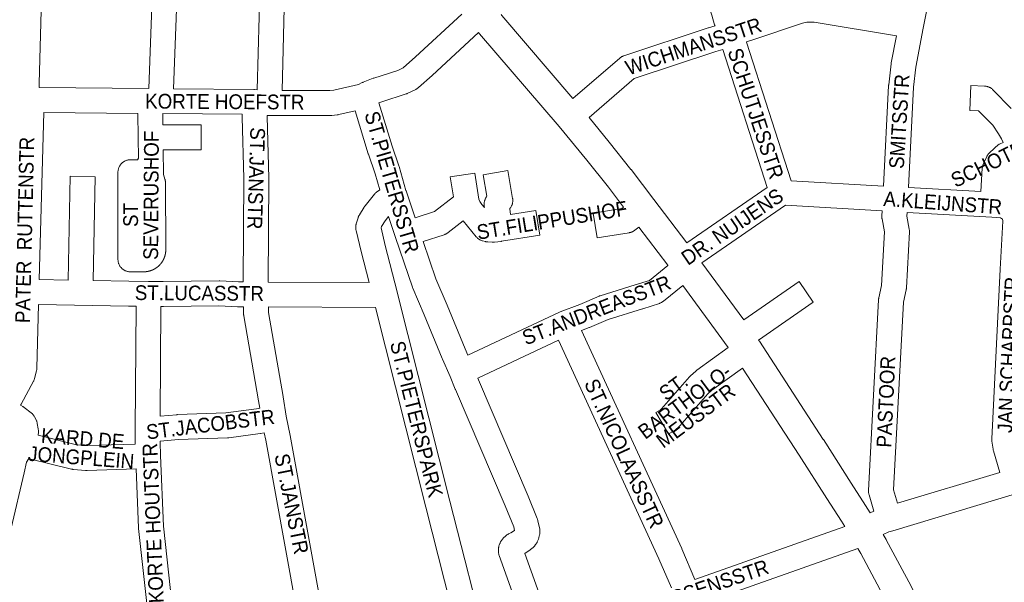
# Model space of a CAD drawing. Header units: metres. Extents: x 123819 to 142731, y 393440 to 405763.
# Tile 204 of 256: x 133947 to 134461, y 398159 to 398452. Entities that reach past the tile are written whole.
import ezdxf
from ezdxf.enums import TextEntityAlignment as Align

# ---------------------------------------------------------------- set-up
doc = ezdxf.new("R2010")
doc.units = ezdxf.units.M
doc.header["$MEASUREMENT"] = 0
for name, color, linetype, lineweight in [('gs-anno-wegen algemeen tekst', 7, 'Continuous', 0), ('gs-knt-aanvullende hoofdweg', 7, 'Continuous', 0), ('gs-knt-wegen algemeen', 7, 'Continuous', 0)]:
    doc.layers.add(name, color=color, linetype=linetype, lineweight=lineweight)
doc.styles.add('Style-Arial', font='arial.ttf')

msp = doc.modelspace()

# ---------------------------------------------------------------- linework, layer by layer
at = {"layer": 'gs-knt-aanvullende hoofdweg', "color": 7, "linetype": 'Continuous', "flags": 128}
for points in [[(134198.57, 398455.15), (134198.88, 398454.73), (134236.02, 398411.37)], [(134262.44, 398354.61), (134254.49, 398365.05), (134243.23, 398379.12), (134228.81, 398396.69), (134187.31, 398445.15), (134186.75, 398445.8)], [(134244.39, 398401.39), (134254.87, 398388.61), (134254.93, 398388.54), (134266.27, 398374.36), (134266.38, 398374.22), (134278.22, 398358.69), (134295.44, 398336.1)], [(134285.57, 398324.28), (134270.34, 398344.25)], [(134303.24, 398325.66), (134325.15, 398295.76)], [(134317.06, 398281.39), (134293.31, 398313.8)], [(134332.85, 398285.25), (134333.05, 398284.98), (134333.08, 398284.95), (134333.26, 398284.68), (134333.28, 398284.64), (134366.66, 398233.39), (134366.69, 398233.34), (134381.24, 398210.6), (134388.75, 398198.85), (134391.16, 398195.08)], [(134377.92, 398187.9), (134376.1, 398190.76), (134368.58, 398202.51), (134354.06, 398225.22), (134324.46, 398270.67)], [(134397.9, 398183.82), (134399.42, 398181.1), (134399.48, 398180.98), (134412.44, 398156.74), (134412.49, 398156.65), (134412.52, 398156.58), (134425.02, 398132.43)], [(134415.46, 398118.16), (134414.42, 398120.21), (134414.42, 398120.21), (134399.17, 398149.7), (134386.27, 398173.84), (134384.77, 398176.52)]]:
    msp.add_lwpolyline(points, dxfattribs=at)
at = {"layer": 'gs-knt-wegen algemeen', "color": 7, "linetype": 'Continuous', "flags": 128}
for points in [[(134088.52, 398533.5), (134088.25, 398533.24), (134088.12, 398532.4), (134086.75, 398483.24), (134086.74, 398483), (134086.72, 398482.76), (134085.72, 398472.89), (134084.24, 398415.48)], [(134031.09, 398508.8), (134027.61, 398416.43)], [(134014.58, 398416.55), (134017.83, 398502.65)], [(134310.14, 398449.3), (134310.05, 398449.55), (134309.96, 398449.85), (134308.43, 398454.88), (134293.18, 398501.92)], [(134071.23, 398415.95), (134072.71, 398473.47)], [(133958.72, 398463.66), (133957.46, 398419.2), (133957.45, 398417.14)], [(134084.24, 398415.48), (134109.18, 398415.48), (134111.23, 398415.7), (134124.15, 398418.74), (134126.04, 398419.65), (134126.27, 398419.75), (134126.51, 398419.85), (134131.75, 398421.89), (134131.93, 398421.96), (134132.12, 398422.02), (134144.55, 398426.01), (134147.44, 398427.42), (134153.79, 398433.02), (134178.07, 398455.42)], [(134404.81, 398444), (134361.82, 398451.11), (134360.44, 398451.26), (134359.24, 398451.27), (134358.14, 398451.16), (134355.87, 398450.61), (134330.37, 398442.1), (134330.32, 398442.08), (134326.57, 398440.87)], [(134186.75, 398445.8), (134162.57, 398423.4), (134162.46, 398423.3), (134155.39, 398417.07), (134155.16, 398416.88), (134154.93, 398416.71), (134154.7, 398416.54), (134154.45, 398416.39), (134154.2, 398416.24), (134153.95, 398416.11), (134153.94, 398416.11), (134153.94, 398416.11)], [(134236.02, 398411.37), (134260.41, 398432.41), (134260.62, 398432.59), (134260.85, 398432.77), (134261.09, 398432.93), (134261.33, 398433.08), (134261.57, 398433.22), (134261.83, 398433.35), (134262.09, 398433.46), (134262.35, 398433.57), (134262.62, 398433.67), (134306.57, 398448.19), (134306.67, 398448.22), (134310.14, 398449.3)], [(134326.57, 398440.87), (134326.59, 398440.79), (134349.91, 398368.46)], [(134398.1, 398365.64), (134400.74, 398418.1), (134400.76, 398418.31), (134400.78, 398418.53), (134402.05, 398429.49), (134402.09, 398429.72), (134402.13, 398429.96), (134404.81, 398444)], [(134314.16, 398436.92), (134310.61, 398435.81), (134267.93, 398421.71), (134267.93, 398421.71), (134244.39, 398401.39)], [(134337.39, 398364.85), (134314.17, 398436.88), (134314.16, 398436.92)], [(133957.45, 398417.14), (134014.58, 398416.55)], [(134027.61, 398416.43), (134069.47, 398416.06), (134069.87, 398416.04), (134071.23, 398415.95)], [(134153.94, 398416.11), (134149.85, 398414.1), (134149.56, 398413.97), (134149.27, 398413.85), (134148.97, 398413.75), (134136.28, 398409.68), (134134.73, 398409.08)], [(134122.37, 398404.94), (134113.81, 398402.93), (134113.54, 398402.87), (134113.27, 398402.83), (134113, 398402.79), (134110.21, 398402.5), (134109.98, 398402.48), (134109.76, 398402.47), (134109.53, 398402.46), (134077.56, 398402.46), (134077.1, 398402.48), (134076.37, 398402.53)], [(134135.17, 398363.76), (134132.82, 398372.03), (134129.27, 398382.28), (134129.19, 398382.52), (134122.37, 398404.94)], [(134134.73, 398409.08), (134141.61, 398386.43), (134145.18, 398376.12), (134145.24, 398375.94), (134145.29, 398375.77), (134148.85, 398363.26), (134148.89, 398363.11)], [(133959.81, 398404.1), (133957.42, 398316.79)], [(134008.88, 398403.59), (133959.81, 398404.1)], [(134063.29, 398403.09), (134021.9, 398403.46)], [(134063.94, 398315.6), (134064.19, 398369.6), (134063.39, 398401.58), (134063.29, 398403.09)], [(134076.37, 398402.53), (134076.39, 398402.28), (134076.4, 398402.03), (134077.21, 398369.83), (134077.21, 398369.64), (134076.96, 398315.57)], [(134349.91, 398368.46), (134398.1, 398365.64)], [(134129.59, 398315.3), (134125.43, 398331.43), (134125.4, 398331.55), (134122.79, 398342.53), (134122.73, 398342.84), (134122.68, 398343.15), (134122.64, 398343.46), (134122.62, 398343.77), (134122.62, 398344.09), (134122.63, 398344.4), (134122.65, 398344.71), (134122.69, 398345.02), (134122.75, 398345.33), (134122.82, 398345.64), (134122.9, 398345.94), (134123.86, 398349.08), (134123.94, 398349.34), (134124.04, 398349.6), (134124.15, 398349.85), (134124.26, 398350.1), (134124.39, 398350.34), (134124.53, 398350.57), (134127.03, 398354.68), (134127.19, 398354.92), (134127.36, 398355.16), (134127.54, 398355.4), (134132.44, 398361.42), (134132.63, 398361.64), (134132.83, 398361.85), (134133.04, 398362.06), (134133.26, 398362.25), (134133.48, 398362.44), (134135.17, 398363.76)], [(134295.44, 398336.1), (134337.39, 398364.85)], [(134411.1, 398364.9), (134448.94, 398362.76)], [(134148.89, 398363.11), (134148.89, 398363.1), (134148.89, 398363.1)], [(134148.89, 398363.11), (134148.89, 398363.1), (134148.89, 398363.1)], [(134148.89, 398363.1), (134153.66, 398349.02)], [(134397.38, 398352.64), (134346.92, 398355.6), (134303.24, 398325.66)], [(134211.85, 398132.4), (134197.51, 398172.81), (134197.41, 398173.12), (134197.33, 398173.42), (134197.26, 398173.73), (134197.2, 398174.04), (134197.16, 398174.36), (134197.14, 398174.67), (134197.13, 398174.99), (134197.13, 398175.96), (134197.14, 398176.28), (134197.16, 398176.6), (134197.2, 398176.91), (134197.26, 398177.22), (134197.33, 398177.53), (134197.41, 398177.84), (134197.51, 398178.14), (134197.83, 398179.05), (134197.94, 398179.34), (134198.07, 398179.63), (134198.21, 398179.91), (134198.36, 398180.18), (134198.52, 398180.44), (134198.7, 398180.7), (134199.17, 398181.35), (134199.35, 398181.59), (134199.54, 398181.81), (134199.74, 398182.03), (134199.95, 398182.24), (134200.17, 398182.44), (134200.4, 398182.63), (134201.52, 398183.52), (134201.74, 398183.69), (134201.97, 398183.84), (134202.21, 398183.99), (134202.45, 398184.13), (134202.7, 398184.26), (134203.66, 398184.73), (134205.48, 398185.91), (134205.1, 398187.75), (134200.58, 398198.73), (134174.68, 398259.39), (134174.61, 398259.56), (134172, 398266.2), (134167.89, 398275.37), (134167.81, 398275.56), (134158.39, 398298.46), (134152.43, 398312.41), (134152.34, 398312.64), (134152.26, 398312.86), (134143.39, 398338.74), (134143.39, 398338.76), (134139.69, 398349.7), (134137.92, 398347.52), (134136.07, 398344.5), (134135.87, 398343.83), (134138.06, 398334.62), (134144.31, 398310.38), (134144.32, 398310.34), (134171.83, 398201.26), (134191.41, 398124.25)], [(134393.07, 398195.92), (134390.52, 398204.54), (134390.44, 398204.84), (134390.37, 398205.15), (134390.32, 398205.46), (134390.28, 398205.78), (134390.26, 398206.09), (134390.26, 398206.41), (134390.27, 398206.73), (134395.49, 398306.18), (134395.51, 398306.45), (134395.54, 398306.72), (134395.58, 398306.99), (134395.64, 398307.25), (134397.09, 398313.79), (134398.54, 398341.67), (134397.32, 398348.47), (134397.27, 398348.78), (134397.24, 398349.09), (134397.22, 398349.4), (134397.21, 398349.71), (134397.22, 398350.02), (134397.38, 398352.64)], [(134410.38, 398351.9), (134410.27, 398350.01), (134411.49, 398343.23), (134411.53, 398342.93), (134411.57, 398342.64), (134411.59, 398342.34), (134411.59, 398342.04), (134411.58, 398341.74), (134410.06, 398312.57), (134410.04, 398312.3), (134410.01, 398312.03), (134409.97, 398311.76), (134409.92, 398311.49), (134408.47, 398304.96), (134403.33, 398207.16), (134405.42, 398200.08)], [(134454.69, 398349.4), (134454.66, 398349.4), (134410.38, 398351.9)], [(134454.7, 398349.4), (134454.7, 398349.4), (134454.69, 398349.4)], [(134454.7, 398349.4), (134454.7, 398349.4), (134454.69, 398349.4)], [(134459.05, 398322.22), (134460.33, 398347.35), (134460.32, 398347.58), (134460.11, 398348.37), (134459.73, 398348.79), (134459.2, 398349.09), (134454.7, 398349.4)], [(134270.34, 398344.25), (134268.31, 398342.63), (134268.07, 398342.44), (134267.82, 398342.26), (134267.56, 398342.1), (134267.29, 398341.95), (134267.02, 398341.81), (134266.74, 398341.69), (134266.45, 398341.58), (134266.16, 398341.48), (134265.86, 398341.4), (134265.56, 398341.33), (134265.27, 398341.27), (134265.26, 398341.27), (134265.26, 398341.27)], [(134157.86, 398336.69), (134164.5, 398317.31), (134170.38, 398303.53), (134170.42, 398303.45), (134179.81, 398280.6), (134181.23, 398277.43)], [(134181.23, 398277.43), (134228.94, 398299.8), (134229.04, 398299.85), (134229.26, 398299.94), (134229.38, 398299.99), (134239.62, 398303.91), (134249.62, 398308.19), (134249.83, 398308.28), (134250.05, 398308.36), (134250.27, 398308.43), (134268.49, 398314.03), (134275.93, 398316.43), (134285.44, 398324.18), (134285.57, 398324.28)], [(134458.78, 398216.14), (134455.47, 398227.41), (134455.38, 398227.72), (134455.32, 398228.03), (134455.27, 398228.34), (134454.68, 398232.5), (134454.65, 398232.8), (134454.62, 398233.11), (134454.62, 398233.42), (134454.63, 398233.73), (134459.04, 398322.21)], [(134459.04, 398322.21), (134459.04, 398322.21), (134459.04, 398322.22), (134459.05, 398322.22)], [(134459.04, 398322.21), (134459.04, 398322.21), (134459.04, 398322.22), (134459.05, 398322.22)], [(134076.96, 398315.57), (134129.59, 398315.3)], [(134293.31, 398313.8), (134283.2, 398305.57), (134282.96, 398305.38), (134282.72, 398305.21), (134282.46, 398305.05), (134282.2, 398304.9), (134281.93, 398304.76), (134281.66, 398304.63), (134281.38, 398304.52), (134281.09, 398304.42), (134272.45, 398301.63), (134272.36, 398301.6), (134254.43, 398296.08), (134244.63, 398291.89), (134244.39, 398291.79), (134240.52, 398290.31)], [(133957.07, 398303.77), (133956.23, 398270.58), (133956.21, 398270.29), (133956.18, 398269.99), (133956.14, 398269.71), (133956.09, 398269.42), (133956.03, 398269.13), (133955.03, 398265.25), (133954.96, 398265), (133954.88, 398264.74), (133954.79, 398264.49), (133954.69, 398264.24), (133954.57, 398264), (133954.45, 398263.77), (133947.97, 398251.8), (133947.91, 398251.69), (133947.66, 398251.25)], [(134007.97, 398302.91), (134004.11, 398302.94), (134004.04, 398302.94), (133957.07, 398303.77)], [(134007.5, 398238.65), (134007.5, 398238.69), (134007.97, 398302.91)], [(134020.99, 398302.81), (134020.57, 398245.54)], [(134064.04, 398302.58), (134061.32, 398302.58), (134061.12, 398302.58), (134060.93, 398302.59), (134051.24, 398303.17), (134022.26, 398302.8), (134022.13, 398302.8), (134020.99, 398302.81)], [(134072.58, 398249.74), (134071.98, 398253.63), (134064.2, 398297.94), (134064.17, 398298.19), (134064.14, 398298.44), (134064.12, 398298.69), (134064.11, 398298.94), (134064.04, 398302.58)], [(134077.06, 398302.55), (134077.11, 398299.7), (134084.82, 398255.81), (134084.84, 398255.67), (134086.39, 398245.59), (134086.39, 398245.58), (134086.39, 398245.58)], [(134132.93, 398302.27), (134077.06, 398302.55)], [(134179.28, 398118.95), (134178.78, 398121.12), (134159.21, 398198.06), (134159.21, 398198.07), (134132.93, 398302.27)], [(134240.52, 398290.31), (134292.77, 398176.42), (134292.84, 398176.26), (134299.7, 398160.21)], [(134228.52, 398285.23), (134186.3, 398265.42)], [(134287.4, 398155.86), (134280.9, 398171.07), (134228.52, 398285.23)], [(134324.46, 398270.67), (134308.5, 398259.11), (134306.34, 398257.19), (134291.77, 398240.45), (134291.61, 398240.27), (134291.44, 398240.1), (134291.26, 398239.93), (134291.08, 398239.77), (134289.71, 398238.61), (134289.5, 398238.44), (134289.28, 398238.27), (134289.06, 398238.12), (134288.83, 398237.97), (134285.91, 398236.24)], [(134186.3, 398265.42), (134186.69, 398264.42), (134212.58, 398203.8), (134212.61, 398203.72), (134217.37, 398192.14), (134217.48, 398191.86), (134217.57, 398191.57), (134217.66, 398191.28), (134217.72, 398190.98), (134218.65, 398186.5), (134218.7, 398186.19), (134218.75, 398185.88), (134218.77, 398185.57), (134218.78, 398185.25), (134218.78, 398184.94), (134218.76, 398184.62), (134218.72, 398184.31), (134218.67, 398184), (134218.61, 398183.69), (134218.26, 398182.19), (134218.18, 398181.89), (134218.09, 398181.6), (134217.98, 398181.31), (134217.86, 398181.03), (134217.36, 398179.91), (134217.25, 398179.67), (134217.13, 398179.43), (134216.99, 398179.2), (134216.85, 398178.97), (134216.7, 398178.75), (134216.54, 398178.54), (134215.89, 398177.72), (134215.69, 398177.48), (134215.48, 398177.24), (134215.26, 398177.02), (134215.03, 398176.81), (134214.79, 398176.61), (134213.7, 398175.76), (134213.47, 398175.59), (134213.24, 398175.43), (134210.93, 398173.92), (134224.07, 398136.89)], [(133947.66, 398251.25), (133948.82, 398250.62), (133949.03, 398250.49), (133949.25, 398250.36), (133949.45, 398250.22), (133949.65, 398250.07), (133953.22, 398247.32), (133953.46, 398247.12), (133953.69, 398246.92), (133953.91, 398246.7), (133954.12, 398246.48), (133954.32, 398246.24), (133954.5, 398245.99), (133954.68, 398245.74)], [(133954.68, 398245.74), (133954.84, 398245.48), (133954.99, 398245.21), (133955.8, 398243.69), (133955.93, 398243.42), (133956.05, 398243.16), (133956.16, 398242.88), (133956.25, 398242.6), (133956.33, 398242.32), (133956.4, 398242.04), (133956.46, 398241.75), (133956.94, 398238.91), (133956.99, 398238.61), (133957.02, 398238.31), (133957.03, 398238.01), (133957.04, 398237.71), (133957.03, 398237.41), (133957, 398237.11), (133956.84, 398235.63), (133976.9, 398230.66), (133982.41, 398230.19), (134007.53, 398230.99), (134007.5, 398231.63), (134007.5, 398231.89), (134007.5, 398238.64)], [(134020.57, 398245.54), (134029.2, 398246.32), (134029.38, 398246.33), (134029.56, 398246.34), (134054.88, 398247.22), (134070.78, 398249.42), (134072.58, 398249.74)], [(134086.39, 398245.58), (134088.43, 398235.49), (134088.45, 398235.37), (134109.35, 398120.53), (134116.8, 398097.5)], [(134007.5, 398238.64), (134007.5, 398238.64), (134007.5, 398238.65)], [(134007.5, 398238.64), (134007.5, 398238.64), (134007.5, 398238.65)], [(134074.86, 398236.92), (134072.93, 398236.58), (134072.69, 398236.54), (134056.33, 398234.27), (134056.11, 398234.25), (134055.89, 398234.23), (134055.67, 398234.22), (134030.19, 398233.33), (134020.52, 398232.46)], [(134104.48, 398093.3), (134096.83, 398116.94), (134096.74, 398117.21), (134096.67, 398117.49), (134096.62, 398117.78), (134075.65, 398232.98), (134074.86, 398236.92)], [(134020.52, 398232.46), (134020.52, 398232.02), (134020.8, 398224.96)], [(134020.8, 398224.96), (134020.8, 398224.95), (134020.8, 398224.95)], [(134020.8, 398224.96), (134020.8, 398224.95), (134020.8, 398224.95)], [(134020.8, 398224.95), (134022.29, 398188.09), (134027.7, 398138.55), (134031.9, 398119.64), (134040.39, 398081.42), (134040.39, 398081.42), (134040.39, 398081.42)], [(134008.05, 398217.98), (133982.45, 398217.17), (133982.2, 398217.16), (133981.94, 398217.17), (133981.69, 398217.19), (133975.28, 398217.73), (133975.03, 398217.76), (133974.77, 398217.8), (133974.52, 398217.84), (133974.27, 398217.9), (133952.41, 398223.32), (133952.11, 398223.4), (133952.1, 398223.4), (133950.87, 398221.45), (133949.56, 398215.92)], [(133949.56, 398215.91), (133922.23, 398100.46), (133922.23, 398098.19), (133923.18, 398096.01), (133924.98, 398092.92), (133926.81, 398091.13), (133928.12, 398090.28)], [(133949.56, 398215.92), (133949.56, 398215.91), (133949.56, 398215.91)], [(133949.56, 398215.92), (133949.56, 398215.91), (133949.56, 398215.91)], [(134017.66, 398123.69), (134014.91, 398136.07), (134014.86, 398136.31), (134014.83, 398136.54), (134014.8, 398136.78), (134009.32, 398186.9), (134009.3, 398187.12), (134009.29, 398187.34), (134008.05, 398217.98)], [(134512.14, 398218.26), (134468.71, 398205.53), (134402.91, 398185.73), (134400.85, 398185.11), (134397.9, 398183.82)], [(134405.42, 398200.08), (134458.78, 398216.14)], [(134391.16, 398195.08), (134393.07, 398195.92)], [(134299.7, 398160.21), (134377.92, 398187.9)], [(134384.77, 398176.52), (134300.49, 398146.67)]]:
    msp.add_lwpolyline(points, dxfattribs=at)
for points in [[(134450.29, 398487.38), (134442.15, 398478.62, -0.36823), (134442.14, 398478.62), (134429.63, 398490.24), (134427.39, 398490.58), (134418.85, 398448.08), (134414.96, 398427.75), (134413.74, 398417.23), (134411.1, 398364.9)], [(134448.94, 398362.76), (134449.64, 398374.95), (134449.66, 398375.26), (134449.7, 398375.57), (134449.76, 398375.88), (134449.83, 398376.18), (134449.91, 398376.48), (134450.01, 398376.77), (134450.12, 398377.07), (134450.25, 398377.35), (134451.96, 398380.99), (134452.09, 398381.25), (134452.23, 398381.5), (134452.38, 398381.74), (134452.54, 398381.98), (134452.71, 398382.21), (134452.89, 398382.43), (134453.08, 398382.64), (134453.27, 398382.85), (134455.96, 398385.51), (134456.12, 398385.66), (134456.28, 398385.8), (134456.45, 398385.94), (134457.52, 398386.81), (134457.75, 398386.99), (134457.97, 398387.15), (134458.21, 398387.3), (134458.45, 398387.44), (134458.7, 398387.57), (134458.95, 398387.69), (134460.49, 398388.38), (134459.64, 398390.26), (134458.12, 398392.93), (134455.07, 398397.5), (134447.7, 398404.94), (134443.17, 398405.13, -0.326887), (134443.17, 398405.14), (134443.72, 398418.13, -0.326888), (134443.73, 398418.14), (134450.81, 398417.84), (134451.11, 398417.82), (134451.41, 398417.78), (134451.71, 398417.73), (134452.01, 398417.67), (134452.31, 398417.6), (134452.6, 398417.51), (134452.88, 398417.4), (134453.16, 398417.29), (134453.44, 398417.16), (134453.71, 398417.01), (134453.97, 398416.86), (134454.22, 398416.69), (134454.47, 398416.51), (134454.71, 398416.33), (134454.94, 398416.12), (134455.16, 398415.91), (134464.76, 398406.21)], [(134021.9, 398403.46), (134021.99, 398397.56), (134041.96, 398397.64, -0.385309), (134041.97, 398397.63), (134042.02, 398384.63, -0.385311), (134042.01, 398384.62), (134022.19, 398384.54), (134022.39, 398371.61), (134023.05, 398369.33), (134023.13, 398369.04), (134023.2, 398368.75), (134023.25, 398368.45), (134023.28, 398368.15), (134023.31, 398367.85), (134023.31, 398367.55), (134023.5, 398332.47), (134023.5, 398332.4), (134023.5, 398332.33), (134023.5, 398332.26), (134023.5, 398332.19), (134023.5, 398332.12), (134023.5, 398332.05), (134023.49, 398331.98), (134023.49, 398331.91), (134023.49, 398331.84), (134023.49, 398331.77), (134023.48, 398331.7), (134023.48, 398331.62), (134023.47, 398331.55), (134023.47, 398331.48), (134023.46, 398331.41), (134023.45, 398331.34), (134023.45, 398331.27), (134023.44, 398331.2), (134023.43, 398331.13), (134023.42, 398331.06), (134023.42, 398330.99), (134023.41, 398330.92), (134023.4, 398330.85), (134023.39, 398330.78), (134023.38, 398330.71), (134023.37, 398330.64), (134023.36, 398330.57), (134023.34, 398330.5), (134023.33, 398330.43), (134023.32, 398330.36), (134023.31, 398330.29), (134023.29, 398330.23), (134023.28, 398330.16), (134023.27, 398330.09), (134023.25, 398330.02), (134023.24, 398329.95), (134023.22, 398329.88), (134023.21, 398329.81), (134023.19, 398329.74), (134023.17, 398329.68), (134023.16, 398329.61), (134023.14, 398329.54), (134023.12, 398329.47), (134023.1, 398329.4), (134023.08, 398329.33), (134023.07, 398329.26), (134023.05, 398329.2), (134023.03, 398329.13), (134023.01, 398329.06), (134022.98, 398328.99), (134022.96, 398328.93), (134022.94, 398328.86), (134022.92, 398328.79), (134022.9, 398328.73), (134022.87, 398328.66), (134022.85, 398328.59), (134022.83, 398328.53), (134022.8, 398328.46), (134022.78, 398328.39), (134022.75, 398328.33), (134022.73, 398328.26), (134022.7, 398328.19), (134022.68, 398328.13), (134022.65, 398328.06), (134022.62, 398328), (134022.6, 398327.93), (134022.57, 398327.87), (134022.54, 398327.8), (134022.51, 398327.74), (134022.48, 398327.67), (134022.45, 398327.61), (134022.43, 398327.55), (134022.4, 398327.48), (134022.37, 398327.42), (134022.33, 398327.36), (134022.3, 398327.29), (134022.27, 398327.23), (134022.24, 398327.17), (134022.21, 398327.1), (134022.17, 398327.04), (134022.14, 398326.98), (134022.11, 398326.92), (134022.07, 398326.85), (134022.04, 398326.79), (134022.01, 398326.73), (134021.97, 398326.67), (134021.93, 398326.61), (134021.9, 398326.55), (134021.86, 398326.49), (134021.83, 398326.43), (134021.79, 398326.37), (134021.75, 398326.31), (134021.71, 398326.25), (134021.68, 398326.19), (134021.64, 398326.13), (134021.6, 398326.07), (134021.56, 398326.01), (134021.52, 398325.95), (134021.48, 398325.89), (134021.44, 398325.84), (134021.4, 398325.78), (134021.36, 398325.72), (134021.32, 398325.66), (134021.28, 398325.61), (134021.24, 398325.55), (134021.19, 398325.49), (134021.15, 398325.44), (134021.11, 398325.38), (134021.06, 398325.32), (134021.02, 398325.27), (134020.98, 398325.21), (134020.93, 398325.16), (134020.89, 398325.1), (134020.84, 398325.05), (134020.8, 398325), (134020.75, 398324.94), (134020.71, 398324.89), (134020.66, 398324.83), (134020.61, 398324.78), (134020.57, 398324.73), (134020.52, 398324.68), (134020.47, 398324.62), (134020.42, 398324.57), (134020.37, 398324.52), (134020.33, 398324.47), (134020.28, 398324.42), (134020.23, 398324.37), (134020.18, 398324.32), (134020.13, 398324.27), (134020.08, 398324.22), (134020.03, 398324.17), (134019.98, 398324.12), (134019.93, 398324.07), (134019.88, 398324.02), (134019.82, 398323.97), (134019.77, 398323.93), (134019.72, 398323.88), (134019.67, 398323.83), (134019.62, 398323.78), (134019.56, 398323.74), (134019.51, 398323.69), (134019.45, 398323.65), (134019.4, 398323.6), (134019.35, 398323.56), (134019.29, 398323.51), (134019.24, 398323.47), (134019.18, 398323.42), (134019.13, 398323.38), (134019.07, 398323.33), (134019.02, 398323.29), (134018.96, 398323.25), (134018.9, 398323.21), (134018.85, 398323.16), (134018.79, 398323.12), (134018.73, 398323.08), (134018.68, 398323.04), (134018.62, 398323), (134018.56, 398322.96), (134018.5, 398322.92), (134018.44, 398322.88), (134018.39, 398322.84), (134018.33, 398322.8), (134018.27, 398322.76), (134018.21, 398322.72), (134018.15, 398322.68), (134018.09, 398322.65), (134018.03, 398322.61), (134017.97, 398322.57), (134017.91, 398322.54), (134017.85, 398322.5), (134017.79, 398322.46), (134017.73, 398322.43), (134017.66, 398322.39), (134017.6, 398322.36), (134017.54, 398322.32), (134017.48, 398322.29), (134017.42, 398322.26), (134017.36, 398322.22), (134017.29, 398322.19), (134017.23, 398322.16), (134017.17, 398322.13), (134017.1, 398322.1), (134017.04, 398322.06), (134016.98, 398322.03), (134016.91, 398322), (134016.85, 398321.97), (134016.78, 398321.94), (134016.72, 398321.92), (134016.66, 398321.89), (134016.59, 398321.86), (134016.53, 398321.83), (134016.46, 398321.8), (134016.4, 398321.78), (134016.33, 398321.75), (134016.27, 398321.72), (134016.2, 398321.7), (134016.13, 398321.67), (134016.07, 398321.65), (134016, 398321.62), (134015.94, 398321.6), (134015.87, 398321.57), (134015.8, 398321.55), (134015.74, 398321.53), (134015.67, 398321.5), (134015.6, 398321.48), (134015.54, 398321.46), (134015.47, 398321.44), (134015.4, 398321.42), (134015.33, 398321.4), (134015.27, 398321.37), (134015.2, 398321.35), (134015.13, 398321.34), (134015.06, 398321.32), (134014.99, 398321.3), (134014.93, 398321.28), (134014.86, 398321.26), (134014.79, 398321.24), (134014.72, 398321.23), (134014.65, 398321.21), (134014.58, 398321.19), (134014.51, 398321.18), (134014.45, 398321.16), (134014.38, 398321.15), (134014.31, 398321.14), (134014.24, 398321.12), (134014.17, 398321.11), (134014.1, 398321.09), (134014.03, 398321.08), (134013.96, 398321.07), (134013.89, 398321.06), (134013.82, 398321.05), (134013.75, 398321.04), (134013.68, 398321.02), (134013.61, 398321.01), (134013.54, 398321), (134013.47, 398321), (134013.4, 398320.99), (134013.33, 398320.98), (134013.26, 398320.97), (134013.19, 398320.96), (134013.12, 398320.96), (134013.05, 398320.95), (134012.98, 398320.94), (134012.91, 398320.94), (134012.84, 398320.93), (134012.77, 398320.93), (134012.7, 398320.92), (134012.63, 398320.92), (134012.56, 398320.91), (134012.49, 398320.91), (134012.42, 398320.91), (134012.35, 398320.91), (134012.28, 398320.9), (134012.21, 398320.9), (134012.13, 398320.9), (134012.07, 398320.9), (134012.04, 398320.9), (134005.08, 398320.89), (134004.77, 398320.89), (134004.46, 398320.92), (134004.15, 398320.95), (134003.84, 398321), (134003.54, 398321.07), (134003.24, 398321.15), (134002.95, 398321.24), (134002.65, 398321.35), (134002.37, 398321.47), (134002.09, 398321.61), (134001.82, 398321.76), (134001.55, 398321.92), (134001.3, 398322.09), (134001.05, 398322.28), (134000.81, 398322.47), (134000.58, 398322.68), (134000.36, 398322.9), (134000.15, 398323.13), (133999.95, 398323.37), (133999.77, 398323.62), (133999.59, 398323.87), (133999.43, 398324.14), (133999.28, 398324.41), (133999.15, 398324.69), (133999.02, 398324.97), (133998.91, 398325.27), (133998.82, 398325.56), (133998.74, 398325.86), (133998.67, 398326.16), (133998.62, 398326.47), (133998.59, 398326.78), (133998.56, 398327.09), (133998.56, 398327.4), (133998.56, 398372.89), (133998.56, 398373.2), (133998.59, 398373.52), (133998.63, 398373.84), (133998.68, 398374.15), (133998.75, 398374.47), (133998.84, 398374.77), (133998.94, 398375.08), (133999.05, 398375.38), (133999.18, 398375.67), (133999.32, 398375.95), (133999.48, 398376.23), (133999.65, 398376.5), (133999.84, 398376.76), (134000.03, 398377.01), (134000.24, 398377.26), (134000.46, 398377.49), (134000.69, 398377.71), (134000.94, 398377.92), (134001.19, 398378.11), (134001.45, 398378.3), (134001.72, 398378.47), (134002, 398378.63), (134002.28, 398378.77), (134002.57, 398378.9), (134002.87, 398379.01), (134003.18, 398379.11), (134003.48, 398379.2), (134003.8, 398379.27), (134004.11, 398379.32), (134004.43, 398379.36), (134004.75, 398379.39), (134005.07, 398379.39), (134008.8, 398379.39), (134009.24, 398380.21), (134009.07, 398390.93), (134008.88, 398403.59)], [(134153.66, 398349.02), (134163.73, 398352.29), (134173.58, 398360.05), (134171.95, 398370.42, -0.370726), (134171.96, 398370.43), (134184.8, 398372.44, -0.370723), (134184.81, 398372.44), (134186.95, 398358.81), (134187.34, 398357.63), (134188.52, 398355.94), (134189.82, 398354.38), (134189.7, 398355.41), (134189.67, 398355.72), (134189.65, 398356.03), (134189.65, 398356.34), (134189.67, 398356.66), (134189.7, 398356.97), (134189.74, 398357.27), (134189.8, 398357.58), (134189.88, 398357.88), (134189.97, 398358.18), (134190.07, 398358.48), (134190.19, 398358.76), (134190.32, 398359.05), (134190.46, 398359.32), (134190.62, 398359.59), (134190.79, 398359.85), (134190.97, 398360.11), (134191.12, 398360.3), (134189.16, 398371.45, -0.371892), (134189.17, 398371.46), (134201.98, 398373.71, -0.371891), (134201.99, 398373.7), (134204.53, 398359.24), (134204.58, 398358.93), (134204.61, 398358.61), (134204.62, 398358.3), (134204.63, 398357.99), (134204.61, 398357.67), (134204.58, 398357.36), (134204.54, 398357.05), (134204.48, 398356.74), (134204.41, 398356.43), (134204.32, 398356.13), (134204.22, 398355.83), (134204.1, 398355.54), (134203.97, 398355.26), (134203.82, 398354.98), (134203.67, 398354.71), (134203.5, 398354.45), (134203.5, 398354.44), (134203.49, 398354.44)], [(133957.42, 398316.79), (133972.53, 398316.52), (133973.62, 398370.77, -0.385921), (133973.63, 398370.78)], [(133973.63, 398370.78), (133986.62, 398370.52), (133986.62, 398370.52, -0.406899), (133986.63, 398370.5), (133986.63, 398370.5), (133985.54, 398316.29), (134004.24, 398315.96), (134014.57, 398315.88), (134022.16, 398315.82), (134051.31, 398316.19), (134051.54, 398316.19), (134051.78, 398316.18), (134061.51, 398315.6), (134063.94, 398315.6)], [(134203.49, 398354.44), (134203.31, 398354.19), (134203.12, 398353.94), (134203, 398353.81), (134203.36, 398350.75), (134216.59, 398352.9, -0.371057), (134216.6, 398352.89), (134218.69, 398340.06, -0.371057), (134218.68, 398340.05), (134198.75, 398336.81), (134198.5, 398336.77), (134195.08, 398336.35), (134194.77, 398336.32), (134194.46, 398336.31), (134194.15, 398336.3), (134193.83, 398336.32), (134191.51, 398336.48), (134191.21, 398336.51), (134190.91, 398336.55), (134190.61, 398336.61), (134190.31, 398336.68), (134188.88, 398337.06), (134188.58, 398337.14), (134188.29, 398337.24), (134188, 398337.36), (134187.72, 398337.48), (134187.44, 398337.63), (134187.18, 398337.78), (134186.92, 398337.94), (134186.66, 398338.12), (134186.42, 398338.31), (134186.18, 398338.51), (134185.96, 398338.73), (134185.74, 398338.95), (134185.54, 398339.18), (134178.64, 398347.46), (134170.88, 398341.34), (134170.65, 398341.17), (134170.41, 398341), (134170.17, 398340.85), (134169.92, 398340.71), (134169.66, 398340.58), (134169.4, 398340.46), (134169.13, 398340.36), (134168.86, 398340.26), (134157.86, 398336.69)], [(134265.26, 398341.27), (134248.63, 398338.63, -0.370848), (134248.62, 398338.64), (134246.58, 398351.48, -0.37085), (134246.59, 398351.49), (134261.51, 398353.86), (134262.44, 398354.61)], [(134325.15, 398295.76), (134354.01, 398315.75, -0.390337), (134354.03, 398315.75), (134361.43, 398305.06, -0.390337), (134361.43, 398305.05), (134332.85, 398285.25)], [(134285.91, 398236.24, -0.313048), (134285.9, 398236.24), (134279.25, 398247.41, -0.390719), (134279.25, 398247.43), (134281.7, 398248.88), (134282.27, 398249.37), (134296.79, 398266.05), (134296.98, 398266.25), (134297.17, 398266.45), (134297.37, 398266.64), (134300.09, 398269.05), (134300.25, 398269.2), (134300.42, 398269.33), (134300.6, 398269.47), (134317.06, 398281.39)]]:
    msp.add_lwpolyline(points, format="xyb", dxfattribs=at)

# ---------------------------------------------------------------- texts
at = {"layer": 'gs-anno-wegen algemeen tekst', "color": 7, "style": 'Style-Arial', "width": 0.909091}
for s, rotation, p in [('WICHMANSSTR', 18.2808, (134298.89, 398438.61)), ('SCHUTJESSTR', 288.2686, (134331.42, 398403.49)), ('SMITSSTR', 86.4223, (134406.32, 398399.36)), ('KORTE HOEFSTR', 359.6276, (134054.3, 398409.71)), ('SCHOTELPLEIN', 25.9356, (134467.48, 398384.38)), ('ST.JANSTR', 268.2241, (134070.7, 398369.67)), ('SEVERUSHOF', 89.6276, (134015.84, 398360.82)), ('PATER  RUTTENSTR', 88.6249, (133949.9, 398342.72)), ('DR. NUIJENS', 34.4204, (134319.14, 398344.45)), ('A.KLEIJNSTR', 355.845, (134429.03, 398356.9)), ('ST', 89.6276, (134005.18, 398350.52)), ('ST.ANDREASSTR', 21.2666, (134248.27, 398300.9)), ('ST.LUCASSTR', 359.6276, (134041.03, 398309.8)), ('JAN SCHARPSTR', 87.2143, (134463.33, 398277.56)), ('PASTOOR', 87.3715, (134399.36, 398253.04)), ('BARTHOLO-', 36.7017, (134294.28, 398253.25)), ('ST.', 36.5107, (134288.45, 398260.79)), ('ST.NICOLAASSTR', 294.6273, (134262.72, 398226.07)), ('MEUSSTR', 36.5107, (134300.05, 398245.79)), ('ST.JACOBSTR', 6.9988, (134046.81, 398241.28)), ('KARD DE', 355.5421, (133980.17, 398233.86)), ('JONGPLEIN', 355.5421, (133979.39, 398223.97)), ('KORTE HOUTSTR', 92.3938, (134016.87, 398189.7)), ('ST.JANSTR', 281.3469, (134089.18, 398199.79)), ('BIS. JANSSENSSTR', 18.7538, (134293.97, 398152.44))]:
    msp.add_text(s, height=7.7, rotation=rotation, dxfattribs=at).set_placement(p, align=Align.MIDDLE_CENTER)
at = {"layer": 'gs-anno-wegen algemeen tekst', "color": 7, "linetype": 'Continuous', "style": 'Style-Arial', "width": 0.909091}
for s, rotation, p in [('ST.PIETERSSTR', 286.2904, (134141.53, 398367.65)), ('ST.FILIPPUSHOF', 9.2673, (134225.07, 398347.81)), ('ST.PIETERSPARK', 284.1161, (134154.37, 398243.97))]:
    msp.add_text(s, height=7.7, rotation=rotation, dxfattribs=at).set_placement(p, align=Align.MIDDLE_CENTER)

doc.saveas('drawing.dxf')
